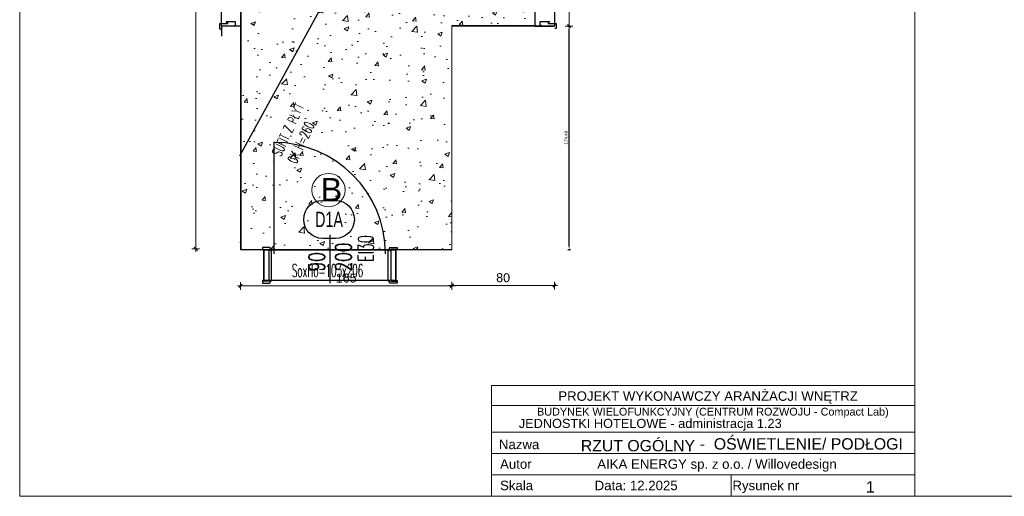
# Model space of a CAD drawing. Header units: millimetres. Extents: x 69081 to 158617, y -37521 to -9534.
# Tile 1 of 256: x 70412 to 71182, y -16424 to -16052. Entities that reach past the tile are written whole.
import ezdxf
from ezdxf.enums import TextEntityAlignment as Align

# ---------------------------------------------------------------- set-up
doc = ezdxf.new("R2010")
doc.units = ezdxf.units.MM
doc.linetypes.add('DP', pattern=[0.5, 0.3, -0.2])
for name, color, linetype in [('3.1AIKA_Oświetlenie', 30, 'Continuous'), ('A-SCI', 7, 'Continuous'), ('ADMINISTRACJA RYSUNKI', 7, 'Continuous'), ('AM DRZIW WEWN', 1, 'Continuous'), ('BA_drz', 7, 'Continuous'), ('BA_sym', 7, 'Continuous'), ('JS_p.poż.', 240, 'Continuous'), ('JS_PODCIĄGI', 1, 'DP'), ('JS_SUFIT PODWIESZONY', 40, 'Continuous'), ('porta', 8, 'Continuous'), ('R-----OP', 1, 'Continuous')]:
    doc.layers.add(name, color=color, linetype=linetype)
for name, color, linetype, lineweight in [('AIKA NUMERACJA ŚCIAN', 30, 'Continuous', 5), ('Aika OPISY', 7, 'Continuous', 20), ('AIKA PODŁOGI OPIS', 50, 'Continuous', 20), ('AIKA tabelka ogólna 25', 7, 'Continuous', 20), ('Aika WYMIAROWANIE 25', 7, 'Continuous', 20), ('SB_OTWORY DRZWI', 1, 'Continuous', 9)]:
    doc.layers.add(name, color=color, linetype=linetype, lineweight=lineweight)
doc.styles.add('AM_arial', font='arial.ttf')
doc.styles.add('Annotative', font='arial.ttf')
doc.styles.add('BIKTS', font='bikromsw.shx', dxfattribs={"width": 0.85})
doc.styles.add('ROMANS', font='romans.shx', dxfattribs={"height": 1})
doc.styles.get("Standard").update_dxf_attribs({"font": 'arial.ttf'})
doc.dimstyles.new('Dwudziestka', dxfattribs={"dimtxt": 7, "dimasz": 0.6, "dimexe": 5, "dimexo": 0, "dimgap": 2.5, "dimtad": 1, "dimdec": 3, "dimrnd": 0.5, "dimdsep": 46, "dimtxsty": 'AM_arial', "dimblk": 'znacznik', "dimcen": 0.09, "dimdle": 5, "dimse1": 1, "dimse2": 1, "dimclre": 256, "dimadec": 0, "dimazin": 0, "dimtfac": 0.4, "dimtdec": 3, "dimtix": 1, "dimtofl": 0, "dimtmove": 2, "dimatfit": 3, "dimldrblk": 'NONE', "dimfxl": 1, "dimtfillclr": 256, "dimtolj": 1, "dimlwd": 18, "dimlwe": 15, "dimarcsym": 0})
doc.dimstyles.new('ISO-25', dxfattribs={"dimtxt": 2.5, "dimasz": 2.5, "dimexe": 1, "dimexo": 10, "dimtad": 1, "dimtxsty": 'Standard', "dimcen": 2.5, "dimadec": 0, "dimazin": 0, "dimtfac": 1, "dimtmove": 0, "dimatfit": 3, "dimfxl": 1, "dimfxlon": 1, "dimarcsym": 0})

# ---------------------------------------------------------------- blocks, each defined once
blk = doc.blocks.new('dr1h901')
at = {"color": 0}
blk.add_line((-0.5, 0), (-0.5, 1.005), dxfattribs=at)
at = {"color": 1}
blk.add_line((0, 0.1689), (0, -0.2655), dxfattribs=at)
blk.add_arc((-0.5, 0), 1, 0, 90, dxfattribs=at)
blk = doc.blocks.new('A$Ca26416af')
at = {"layer": 'A-SCI', "color": 4}
for p, q in [((0, 0), (0, 15)), ((103, 0), (103, 15))]:
    blk.add_line(p, q, dxfattribs=at)
at = {"layer": 'JS_PODCIĄGI', "lineweight": -3}
for p, q in [((0, 15), (103, 15)), ((103, 0), (0, 0))]:
    blk.add_line(p, q, dxfattribs=at)
at = {"layer": 'AM DRZIW WEWN', "insert": (21.87, 12.86), "char_height": 10, "width": 61.9698, "attachment_point": 1, "style": 'ROMANS'}
blk.add_mtext('{\\W0.5;SoxHo=103x206}', dxfattribs=at)
blk = doc.blocks.new('A$C40e4dba9')
at = {"layer": 'A-SCI', "color": 4}
for p, q in [((0, 0), (0, 24)), ((103, 0), (103, 24))]:
    blk.add_line(p, q, dxfattribs=at)
at = {"layer": 'JS_PODCIĄGI', "lineweight": -3}
for p, q in [((0, 24), (103, 24)), ((103, 0), (0, 0))]:
    blk.add_line(p, q, dxfattribs=at)
at = {"layer": 'AM DRZIW WEWN', "insert": (21.87, 12.86), "char_height": 10, "width": 61.9698, "attachment_point": 1, "style": 'ROMANS'}
blk.add_mtext('{\\W0.5;SoxHo=103x206}', dxfattribs=at)
blk = doc.blocks.new('Aika tabelka 25')
at = {"layer": 'AIKA tabelka ogólna 25', "transparency": 33554610}
for p, q in [((-330.67, 86.57), (0, 86.57)), ((-330.67, 86.57), (-330.67, 0)), ((0, 86.57), (0, 0)), ((-330.67, 50.22), (0, 50.22)), ((-330.67, 50.22), (0, 50.22)), ((-330.67, 33.48), (0, 33.48)), ((-330.67, 33.48), (0, 33.48)), ((-330.67, 16.74), (0, 16.74)), ((-330.67, 16.74), (0, 16.74)), ((-143.56, 16.74), (-143.56, 0)), ((-330.67, 0.11), (0, 0.11)), ((-330.67, 0.11), (0, 0.11))]:
    blk.add_line(p, q, dxfattribs=at)
at = {"layer": 'AIKA tabelka ogólna 25', "linetype": 'ByBlock', "transparency": 33554610}
blk.add_line((-330.49, 70.91), (0.18, 70.91), dxfattribs=at)
for s, height, p in [('PROJEKT WYKONAWCZY ARANŻACJI WNĘTRZ', 7.392, (-161.54, 82.03)), ('BUDYNEK WIELOFUNKCYJNY (CENTRUM ROZWOJU - Compact Lab) ', 6.0609, (-156.64, 69.17))]:
    blk.add_text(s, height=height, dxfattribs=at).set_placement(p, align=Align.TOP_CENTER)
for s, p in [('Nazwa ', (-324.9, 36.85)), ('Autor', (-324.03, 21.52)), ('AIKA ENERGY sp. z o.o. / Willovedesign', (-248.11, 21.52)), ('Skala ', (-324.03, 4.78)), (' Data: 12.2025', (-253.02, 4.78)), (' Rysunek nr ', (-145.39, 4.78))]:
    blk.add_text(s, height=7.392, dxfattribs=at).set_placement(p)
blk = doc.blocks.new('znacznik')
at = {"color": 0}
for points in [[(-4, 0), (4, 0)], [(0, -5), (0, 5)]]:
    blk.add_lwpolyline(points, dxfattribs=at)
at = {"color": 1}
blk.add_lwpolyline([(-2.1, -2.1), (2.1, 2.1)], dxfattribs=at)
blk = doc.blocks.new('*D2912')
at = {"layer": 'Aika WYMIAROWANIE 25', "color": 0, "linetype": 'Continuous', "transparency": 16777216}
blk.add_line((70549.94, -15740.42), (70549.94, -16230.08), dxfattribs=at)
at = {"layer": 'Defpoints', "color": 0, "transparency": 16777216}
for p in [(70566.89, -15739.82), (70549.94, -16230.68), (70567.13, -16230.68)]:
    blk.add_point(p, dxfattribs=at)
at = {"layer": 'Aika WYMIAROWANIE 25', "color": 0, "linetype": 'ByBlock', "transparency": 16777216, "xscale": 0.6, "yscale": 0.6, "zscale": 0.6}
for p, rotation in [((70549.94, -15739.82), 90), ((70549.94, -16230.68), 270)]:
    blk.add_blockref('znacznik', p, dxfattribs=dict(at, rotation=rotation))
at = {"layer": 'Aika WYMIAROWANIE 25', "color": 0, "lineweight": 0, "transparency": 16777216, "insert": (70543.87, -15985.25), "char_height": 7, "attachment_point": 5, "rotation": 90, "style": 'AM_arial'}
blk.add_mtext('\\A1;491', dxfattribs=at)
blk = doc.blocks.new('_None')
blk = doc.blocks.new('*D2913')
at = {"layer": 'Aika WYMIAROWANIE 25', "color": 0, "linetype": 'Continuous', "transparency": 16777216}
blk.add_line((70585.54, -16259.66), (70749.45, -16259.66), dxfattribs=at)
at = {"layer": 'Defpoints', "color": 0, "transparency": 16777216}
for p in [(70584.94, -16231.56), (70750.05, -16231.56), (70750.05, -16259.66)]:
    blk.add_point(p, dxfattribs=at)
at = {"layer": 'Aika WYMIAROWANIE 25', "color": 0, "linetype": 'ByBlock', "transparency": 16777216, "xscale": 0.6, "yscale": 0.6, "zscale": 0.6, "rotation": 180}
blk.add_blockref('znacznik', (70584.94, -16259.66), dxfattribs=at)
at = {"layer": 'Aika WYMIAROWANIE 25', "color": 0, "linetype": 'ByBlock', "transparency": 16777216, "xscale": 0.6, "yscale": 0.6, "zscale": 0.6}
blk.add_blockref('znacznik', (70750.05, -16259.66), dxfattribs=at)
at = {"layer": 'Aika WYMIAROWANIE 25', "color": 0, "lineweight": 0, "transparency": 16777216, "insert": (70667.49, -16253.59), "char_height": 7, "attachment_point": 5, "style": 'AM_arial'}
blk.add_mtext('\\A1;165', dxfattribs=at)
blk = doc.blocks.new('*D2914')
at = {"layer": 'ADMINISTRACJA RYSUNKI', "color": 0, "lineweight": -2, "transparency": 16777216}
for p, q in [((70840.58, -16056.64), (70842.58, -16056.64)), ((70841.58, -16228.63), (70841.58, -16059.14)), ((70840.58, -16231.13), (70842.58, -16231.13))]:
    blk.add_line(p, q, dxfattribs=at)
at = {"layer": 'ADMINISTRACJA RYSUNKI', "color": 0, "transparency": 16777216}
for points in [[(70841.99, -16059.14), (70841.16, -16059.14), (70841.58, -16056.64)], [(70841.16, -16228.63), (70841.99, -16228.63), (70841.58, -16231.13)]]:
    blk.add_solid(points, dxfattribs=at)
at = {"layer": 'Defpoints', "color": 0, "transparency": 16777216}
for p in [(70750.05, -16056.64), (70841.58, -16056.64), (70750.05, -16231.13)]:
    blk.add_point(p, dxfattribs=at)
at = {"layer": 'ADMINISTRACJA RYSUNKI', "color": 0, "lineweight": 5, "transparency": 16777216, "insert": (70839.45, -16143.89), "char_height": 2.5, "attachment_point": 5, "rotation": 90}
blk.add_mtext('174,49', dxfattribs=at)
blk = doc.blocks.new('*D2915')
at = {"layer": 'Aika WYMIAROWANIE 25', "color": 0, "linetype": 'Continuous', "transparency": 16777216}
blk.add_line((70841.58, -16056.04), (70841.58, -15741.16), dxfattribs=at)
at = {"layer": 'Defpoints', "color": 0, "transparency": 16777216}
for p in [(70814.87, -15740.56), (70841.58, -15740.56), (70827.14, -16056.64)]:
    blk.add_point(p, dxfattribs=at)
at = {"layer": 'Aika WYMIAROWANIE 25', "color": 0, "linetype": 'ByBlock', "transparency": 16777216, "xscale": 0.6, "yscale": 0.6, "zscale": 0.6}
for p, rotation in [((70841.58, -15740.56), 90), ((70841.58, -16056.64), 270)]:
    blk.add_blockref('znacznik', p, dxfattribs=dict(at, rotation=rotation))
at = {"layer": 'Aika WYMIAROWANIE 25', "color": 0, "lineweight": 0, "transparency": 16777216, "insert": (70835.5, -15898.6), "char_height": 7, "attachment_point": 5, "rotation": 90, "style": 'AM_arial'}
blk.add_mtext('\\A1;316', dxfattribs=at)
blk = doc.blocks.new('*D2917')
at = {"layer": 'Aika WYMIAROWANIE 25', "color": 0, "linetype": 'Continuous', "transparency": 16777216}
blk.add_line((70750.65, -16259.39), (70829.45, -16259.39), dxfattribs=at)
at = {"layer": 'Defpoints', "color": 0, "transparency": 16777216}
for p in [(70830.05, -16052.54), (70750.05, -16084.26), (70830.05, -16259.39)]:
    blk.add_point(p, dxfattribs=at)
at = {"layer": 'Aika WYMIAROWANIE 25', "color": 0, "linetype": 'ByBlock', "transparency": 16777216, "xscale": 0.6, "yscale": 0.6, "zscale": 0.6, "rotation": 180}
blk.add_blockref('znacznik', (70750.05, -16259.39), dxfattribs=at)
at = {"layer": 'Aika WYMIAROWANIE 25', "color": 0, "linetype": 'ByBlock', "transparency": 16777216, "xscale": 0.6, "yscale": 0.6, "zscale": 0.6}
blk.add_blockref('znacznik', (70830.05, -16259.39), dxfattribs=at)
at = {"layer": 'Aika WYMIAROWANIE 25', "color": 0, "lineweight": 0, "transparency": 16777216, "insert": (70790.05, -16253.32), "char_height": 7, "attachment_point": 5, "style": 'AM_arial'}
blk.add_mtext('\\A1;80', dxfattribs=at)
blk = doc.blocks.new('symdrz')
blk.add_lwpolyline([(-10, -30, -1), (-10, 30), (10, 30, -1), (10, -30)], format="xyb", close=True)
at = {"style": 'BIKTS', "width": 0.8}
blk.add_attdef('SZERDRZ', text='', height=25, dxfattribs=at).set_placement((77.1, 8.8), align=Align.CENTER)
blk.add_attdef('SYMDRZ', text='', height=25, dxfattribs=at).set_placement((0, 0), align=Align.MIDDLE)
blk.add_attdef('WYSDRZ', text='', height=25, dxfattribs=at).set_placement((77.1, -9.5), align=Align.TOP_CENTER)

msp = doc.modelspace()

# ---------------------------------------------------------------- hatches: boundary and pattern name
at = {"layer": 'AIKA PODŁOGI OPIS', "lineweight": 5}
h = msp.add_hatch(dxfattribs=at)
h.set_pattern_fill('AR-CONC', color=256, scale=0.2)
h.set_pattern_definition([(50, (-2583.8, 811.953), (36.436934, -3.187817), [3.81, -41.91]), (355, (-2583.8, 811.953), (-7.048684, 38.211369), [3.048, -33.528117]), (100.451445, (-2580.765, 811.687), (29.38825, 35.02355), [3.238002, -35.618049]), (46.1842, (-2583.8, 822.113), (54.215808, -8.408466), [5.715, -62.865]), (96.63556, (-2579.283, 821.41), (47.480827, 49.485225), [4.857005, -53.42712]), (351.18415, (-2583.8, 822.113), (47.480827, 49.485225), [4.571993, -50.291946]), (21, (-2578.72, 819.573), (30.322878, -20.45304), [3.81, -41.91]), (326, (-2578.72, 819.573), (12.360406, 36.837593), [3.048, -33.528]), (71.451445, (-2576.194, 817.87), (42.683284, 16.384554), [3.238002, -35.617988]), (37.5, (-2583.801, 811.953), (0.6177207, 16.9110078), [0, -33.1216, 0, -34.036, 0, -33.655]), (7.5, (-2583.801, 811.953), (13.3639325, 20.036115), [0, -19.4056, 0, -32.3596, 0, -12.827]), (327.5, (-2595.13, 811.953), (27.118119, -1.1457488), [0, -12.7, 0, -39.624, 0, -52.578]), (317.5, (-2600.21, 811.953), (29.625836, 5.085298), [0, -16.51, 0, -26.3144, 0, -37.338])])
h.paths.add_polyline_path([(70814.8734, -15740.134), (70584.9354, -15740.2696), (70584.9354, -16231.134), (70750.0517, -16231.134), (70750.0517, -16056.2093), (70815.0517, -16056.2093)])

# ---------------------------------------------------------------- linework, layer by layer
at = {"layer": 'A-SCI', "color": 5}
for p, q in [((70570.0636, -16056.7835), (70570.0682, -16064.5638)), ((70585.0636, -16056.7835), (70570.0636, -16056.7924)), ((70585.0636, -16056.7835), (70585.1666, -16231.5638)), ((70815.0519, -16056.6391), (70830.0576, -16056.6391))]:
    msp.add_line(p, q, dxfattribs=at)
at = {"layer": 'A-SCI', "color": 4}
for p, q in [((70603.1666, -16231.5638), (70603.1666, -16255.5638)), ((70706.1666, -16231.5638), (70706.1666, -16255.5638))]:
    msp.add_line(p, q, dxfattribs=at)
at = {"layer": 'ADMINISTRACJA RYSUNKI', "color": 7, "lineweight": 5}
msp.add_lwpolyline([(70412.395, -15524.5385), (71111.6731, -15524.5385), (71111.6731, -16424.1134), (70412.395, -16424.1134)], close=True, dxfattribs=at)
for points in [[(71111.6731, -16337.5443), (71111.6731, -16424.1134), (72378.3353, -16424.1134), (72378.3353, -15524.5385), (71111.6731, -15524.5385)], [(70815.0517, -16056.2093), (70814.8734, -15740.134), (70584.9354, -15740.2696), (70584.9354, -16231.134), (70750.0517, -16231.134), (70750.0517, -16056.2093), (70815.0517, -16056.2093)], [(70815.0519, -16056.6391), (70814.8736, -15740.5638), (70584.9356, -15740.6994), (70584.9356, -16231.5638), (70750.0519, -16231.5638), (70750.0519, -16056.6391), (70815.0519, -16056.6391)]]:
    msp.add_lwpolyline(points, dxfattribs=at)
at = {"layer": 'ADMINISTRACJA RYSUNKI', "color": 1, "lineweight": 5}
msp.add_lwpolyline([(72378.3353, -15524.5385), (71111.6731, -15524.5385), (71111.6731, -16424.1134), (72378.3353, -16424.1134)], close=True, dxfattribs=at)
at = {"layer": 'AIKA NUMERACJA ŚCIAN', "color": 1, "transparency": 33554687}
msp.add_circle((70653.6241, -16184.7557), 13.0238, dxfattribs=at)
at = {"layer": 'JS_SUFIT PODWIESZONY'}
msp.add_line((70814.9295, -15736.535), (70584.0117, -16158.3922), dxfattribs=at)
at = {"layer": 'porta'}
for points in [[(70580.0636, -16056.2835), (70581.0636, -16056.2835), (70581.0636, -16053.2835), (70573.8136, -16053.2835), (70573.8136, -16053.7835), (70574.8136, -16053.7835), (70574.8136, -16054.7835), (70568.5636, -16054.7835), (70568.5636, -16058.7835), (70568.5636, -16058.7835), (70569.5636, -16058.7835)], [(70820.0576, -16056.1391), (70819.0576, -16056.1391), (70819.0576, -16053.1391), (70826.3076, -16053.1391), (70826.3076, -16053.6391), (70825.3076, -16053.6391), (70825.3076, -16054.6391), (70831.5576, -16054.6391), (70831.5576, -16058.6391), (70831.5576, -16058.6391), (70830.5576, -16058.6391)]]:
    msp.add_lwpolyline(points, dxfattribs=at)
for points in [[(70602.4666, -16255.9638), (70602.4666, -16255.5638), (70601.9666, -16255.5638), (70601.9666, -16257.1638, 0.41421356), (70602.2666, -16257.4638), (70607.6166, -16257.4638, 0.36992408), (70607.9666, -16257.1638), (70607.9666, -16255.9638), (70608.6666, -16255.9638, 0.41421356), (70609.1666, -16255.4638), (70609.1666, -16232.1138), (70607.9666, -16232.1138), (70607.9666, -16229.9638, 0.45993492), (70607.6166, -16229.6638), (70602.2666, -16229.6638, 0.41421356), (70601.9666, -16229.9638), (70601.9666, -16231.5638), (70602.4666, -16231.5638), (70602.4666, -16231.1638), (70606.9666, -16231.1638), (70606.9666, -16255.9638), (70602.4666, -16255.9638), (70602.4666, -16255.5638)], [(70706.8666, -16255.9638), (70706.8666, -16255.5638), (70707.3666, -16255.5638), (70707.3666, -16257.1638, -0.41421356), (70707.0666, -16257.4638), (70701.7166, -16257.4638, -0.36992408), (70701.3666, -16257.1638), (70701.3666, -16255.9638), (70700.6666, -16255.9638, -0.41421356), (70700.1666, -16255.4638), (70700.1666, -16232.1138), (70701.3666, -16232.1138), (70701.3666, -16229.9638, -0.45993492), (70701.7166, -16229.6638), (70707.0666, -16229.6638, -0.41421356), (70707.3666, -16229.9638), (70707.3666, -16231.5638), (70706.8666, -16231.5638), (70706.8666, -16231.1638), (70702.3666, -16231.1638), (70702.3666, -16255.9638), (70706.8666, -16255.9638), (70706.8666, -16255.5638)]]:
    msp.add_lwpolyline(points, format="xyb", dxfattribs=at)

# ---------------------------------------------------------------- block references
at = {"transparency": 33554610}
msp.add_blockref('Aika tabelka 25', (71111.6731, -16424.1134), dxfattribs=at)
at = {"layer": 'AM DRZIW WEWN'}
ref = msp.add_blockref('symdrz', (70654.0263, -16207.7372), dxfattribs=dict(at, xscale=0.4950000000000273, yscale=0.4950000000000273, zscale=0.4950000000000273))
ref.add_attrib('Symdrz', 'D1A', dxfattribs={"layer": 'BA_sym', "height": 12, "style": 'BIKTS', "width": 0.7}).set_placement((70654.0263, -16207.7372), align=Align.MIDDLE_CENTER)
at = {"layer": 'BA_drz', "xscale": -87, "yscale": -87, "zscale": -87, "rotation": 180}
msp.add_blockref('dr1h901', (70654.6666, -16234.5638), dxfattribs=at)
at = {"layer": 'SB_OTWORY DRZWI', "rotation": 90}
for p in [(70585.0636, -16056.7835), (70830.0519, -16056.6391)]:
    msp.add_blockref('A$Ca26416af', p, dxfattribs=at)
at = {"layer": 'SB_OTWORY DRZWI'}
msp.add_blockref('A$C40e4dba9', (70603.1666, -16255.5638), dxfattribs=at)

# ---------------------------------------------------------------- texts
at = {"layer": '3.1AIKA_Oświetlenie', "style": 'Annotative'}
for s, height, p in [('-  OŚWIETLENIE/ PODŁOGI', 8.849063, (70943.6368, -16387.5712)), ('1', 8.8491, (71073.4341, -16421.1711))]:
    msp.add_text(s, height=height, dxfattribs=at).set_placement(p)
at = {"layer": 'AIKA NUMERACJA ŚCIAN', "color": 1, "transparency": 33554687, "style": 'Annotative'}
msp.add_text('B', height=18, dxfattribs=at).set_placement((70647.5855, -16193.363))
at = {"layer": 'Aika OPISY', "color": 5, "transparency": 33554610, "style": 'Annotative'}
for s, height, p in [('JEDNOSTKI HOTELOWE - administracja 1.23 ', 7.133156, (70802.2431, -16370.7043)), ('RZUT OGÓLNY ', 8.849063, (70850.6937, -16388.9509))]:
    msp.add_text(s, height=height, dxfattribs=at).set_placement(p)
at = {"layer": 'JS_p.poż.', "ltscale": 0.02, "insert": (70676.7337, -16240.8047), "char_height": 12, "width": 260.223155, "attachment_point": 1, "rotation": 90, "style": 'ROMANS'}
msp.add_mtext('{\\W0.6;EI30}', dxfattribs=at)
at = {"layer": 'JS_SUFIT PODWIESZONY', "insert": (70609.1359, -16155.8178), "char_height": 8, "width": 59.10685, "attachment_point": 1, "rotation": 64.8920917, "style": 'ROMANS'}
msp.add_mtext('{\\W0.6;SUFIT Z PŁYT\\PGK H=260}', dxfattribs=at)
at = {"layer": 'R-----OP', "insert": (70671.523, -15917.5353), "char_height": 12.5, "width": 342.829506, "attachment_point": 9, "rotation": 90, "style": 'ROMANS'}
msp.add_mtext('\\pxql;{\\W0.7;  90\\P  200}', dxfattribs=at)

# ---------------------------------------------------------------- dimensions: what is measured, and where the dimension line sits
at = {"layer": 'ADMINISTRACJA RYSUNKI', "color": 7, "lineweight": 5}
dim = msp.add_linear_dim(base=(70841.5781, -16056.6391), p1=(70750.0517, -16231.134), p2=(70750.0519, -16056.6391), angle=90, dimstyle='ISO-25', dxfattribs=at)
dim.commit()
dim.dimension.update_dxf_attribs({"geometry": '*D2914', "text_midpoint": (70839.4507, -16143.8866)})
at = {"layer": 'Aika WYMIAROWANIE 25', "linetype": 'Continuous', "lineweight": 0}
for base, p1, p2, picture, middle in [((70549.9439, -16230.683), (70566.8942, -15739.8186), (70567.1252, -16230.683), '*D2912', (70543.8699, -15985.2508)), ((70841.5781, -15740.5638), (70827.1446, -16056.6391), (70814.8736, -15740.5638), '*D2915', (70835.5017, -15898.6015))]:
    dim = msp.add_linear_dim(base=base, p1=p1, p2=p2, angle=90, dimstyle='Dwudziestka', override={"dimtxsty": 'AM_arial', "dimldrblk": 'None', "dimlwd": 65535}, dxfattribs=at)
    dim.commit()
    dim.dimension.update_dxf_attribs({"geometry": picture, "text_midpoint": middle})
for base, p1, p2, picture, middle in [((70830.0519, -16259.3906), (70750.0519, -16084.2568), (70830.0519, -16052.5439), '*D2917', (70790.0519, -16253.3166)), ((70750.0517, -16259.6634), (70584.9356, -16231.5638), (70750.0517, -16231.5638), '*D2913', (70667.4936, -16253.5894))]:
    dim = msp.add_linear_dim(base=base, p1=p1, p2=p2, dimstyle='Dwudziestka', override={"dimtxsty": 'AM_arial', "dimldrblk": 'None', "dimlwd": 65535}, dxfattribs=at)
    dim.commit()
    dim.dimension.update_dxf_attribs({"geometry": picture, "text_midpoint": middle})

doc.saveas('drawing.dxf')
